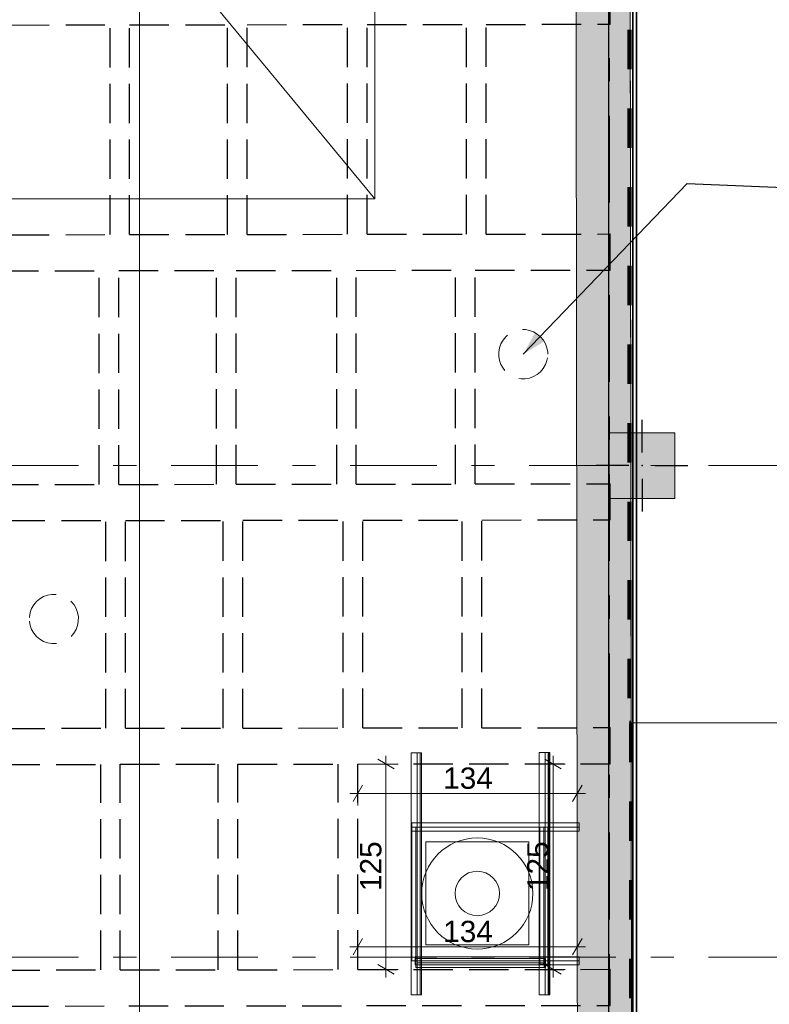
# Model space of a CAD drawing. Header units: centimetres. Extents: x -204 to 5262, y -330 to 4352.
# Tile 13 of 18: x 282 to 740, y 2105 to 2706. Entities that reach past the tile are written whole.
import ezdxf
from ezdxf.enums import TextEntityAlignment as Align

# ---------------------------------------------------------------- set-up
doc = ezdxf.new("R2010")
doc.units = ezdxf.units.CM
doc.header["$MEASUREMENT"] = 0
for name, pattern in [('Krawędzie ukryte', [34, 24, -10]), ('Przerywana', [48, 24, -24]), ('Przerywana podwójnie', [109.361107, 52.916665, -21.166666, 14.111111, -21.166666])]:
    doc.linetypes.add(name, pattern=pattern)
doc.layers.add('103-Z Zakres opracowania_Nr_pióra__255', color=7, linetype='Continuous', lineweight=140, true_color=0x00a400)
for name, color, linetype, lineweight in [('199-Z Wymiary i opisy_Nr_pióra__11', 7, 'Continuous', 0), ('201-A Ppoż_Nr_pióra__31', 1, 'Continuous', 30), ('280-A Dachy Powłoki_Nr_pióra__11', 7, 'Continuous', 0), ('280-A Dachy Powłoki_Nr_pióra__13', 7, 'Continuous', 25), ('299-A Wymiary Opisy_Nr_pióra__11', 7, 'Continuous', 0), ('410-K Osie główne_Nr_pióra__11', 7, 'Continuous', 0), ('420-K Ściany_Nr_pióra__27', 7, 'Continuous', 20), ('440-K Słupy stalowe_Nr_pióra__12', 7, 'Continuous', 13), ('440-K Słupy_Nr_pióra__20', 255, 'Continuous', 30), ('440-K Słupy_Nr_pióra__28', 7, 'Continuous', 20), ('450-K Belki nośne_Nr_pióra__13', 7, 'Continuous', 25), ('450-K Belki_Nr_pióra__13', 7, 'Continuous', 25), ('840-G Znaczniki ogólne_Nr_pióra__11', 7, 'Continuous', 0), ('Nowe_440-K Słupy stalowe_Nr_pióra__135', 5, 'Continuous', 20), ('Nowe_451-K Belki stalowe_Nr_pióra__135', 5, 'Continuous', 20), ('Nowe_520-I Went_Klim_Nr_pióra__135', 5, 'Continuous', 20), ('Nowe_Drzwi Archicad_Nr_pióra__135', 5, 'Continuous', 20)]:
    doc.layers.add(name, color=color, linetype=linetype, lineweight=lineweight)
for name, color, linetype in [('280-A Dachy Powłoki', 7, 'Continuous'), ('299-A Wymiary Opisy', 7, 'Continuous'), ('410-K Osie główne', 7, 'Continuous'), ('420-K Ściany', 7, 'Continuous'), ('440-K Słupy', 7, 'Continuous'), ('440-K Słupy stalowe', 7, 'Continuous'), ('450-K Belki', 7, 'Continuous'), ('450-K Belki nośne', 7, 'Continuous'), ('840-G Znaczniki ogólne', 7, 'Continuous'), ('Nowe_440-K Słupy stalowe', 7, 'Continuous'), ('Nowe_451-K Belki stalowe', 7, 'Continuous'), ('Nowe_520-I Went_Klim', 7, 'Continuous'), ('Nowe_Drzwi Archicad', 7, 'Continuous')]:
    doc.layers.add(name, color=color, linetype=linetype)
doc.styles.add('STYL_AUTOMATYCZNY_1', font='arial.ttf')
doc.styles.add('STYL_AUTOMATYCZNY_2', font='arial.ttf')
doc.linetypes.add('PPOZ REI 60', pattern='A,0,[1,PW.02 RZUT KONSTRUKCJI1.Shx,S=1.984127,R=0,X=0,Y=0],-400,0', length=400)
doc.dimstyles.new('STYL_AUTOMATYCZNY__1', dxfattribs={"dimtxt": 13, "dimasz": 7.6, "dimexe": 0.18, "dimexo": 0.0625, "dimgap": 0, "dimtad": 1, "dimdec": 0, "dimzin": 0, "dimdsep": 46, "dimtxsty": 'STYL_AUTOMATYCZNY_2', "dimblk": 'ARROWHEAD_2', "dimblk1": 'ARROWHEAD_2', "dimblk2": 'ARROWHEAD_2', "dimcen": 0.09, "dimclrd": 7, "dimclre": 7, "dimclrt": 7, "dimadec": 0, "dimazin": 0, "dimtfac": 1, "dimtdec": 4, "dimtmove": 0, "dimatfit": 3, "dimfxl": 0, "dimtolj": 1, "dimtzin": 0, "dimarcsym": 0})
doc.dimstyles.new('STYL_AUTOMATYCZNY__2', dxfattribs={"dimtxt": 13, "dimasz": 7.6, "dimexe": 0.18, "dimexo": 0.0625, "dimgap": 0, "dimtad": 1, "dimtih": 1, "dimtoh": 1, "dimdec": 0, "dimzin": 0, "dimdsep": 46, "dimtxsty": 'STYL_AUTOMATYCZNY_2', "dimblk": 'ARROWHEAD_2', "dimblk1": 'ARROWHEAD_2', "dimblk2": 'ARROWHEAD_2', "dimcen": 0.09, "dimclrd": 7, "dimclre": 7, "dimclrt": 7, "dimadec": 0, "dimazin": 0, "dimtfac": 1, "dimtdec": 4, "dimtmove": 0, "dimatfit": 3, "dimfxl": 0, "dimtolj": 1, "dimtzin": 0, "dimarcsym": 0})
doc.dimstyles.new('STYL_AUTOMATYCZNY__3', dxfattribs={"dimtxt": 0.18, "dimasz": 14.592, "dimexe": 0.18, "dimexo": 0.0625, "dimgap": 0, "dimtad": 0, "dimtih": 1, "dimtoh": 1, "dimdec": 4, "dimzin": 0, "dimdsep": 46, "dimcen": 0.09, "dimadec": 0, "dimazin": 0, "dimtfac": 1, "dimtdec": 4, "dimtmove": 0, "dimatfit": 3, "dimldrblk": 'ARROWHEAD_5', "dimfxl": 0, "dimtolj": 1, "dimtzin": 0, "dimarcsym": 0})

# ---------------------------------------------------------------- blocks, each defined once
blk = doc.blocks.new('Belka IPE[3]_1', base_point=(524.69, 2258.45))
at = {"layer": 'Nowe_451-K Belki stalowe_Nr_pióra__135', "color": 5, "linetype": 'Continuous', "lineweight": 20}
for p, q in [((526.55, 2258.45), (521.08, 2258.45)), ((521.08, 2258.45), (521.08, 2110.78)), ((524.69, 2258.45), (524.69, 2110.78)), ((526.6, 2258.45), (526.55, 2258.45)), ((526.55, 2258.45), (526.55, 2110.78)), ((527.38, 2258.45), (526.6, 2258.45)), ((526.6, 2258.45), (526.6, 2110.78)), ((527.43, 2258.45), (527.38, 2258.45)), ((527.38, 2258.45), (527.38, 2110.78)), ((527.43, 2258.45), (527.43, 2110.78)), ((526.55, 2110.78), (521.08, 2110.78)), ((526.6, 2110.78), (526.55, 2110.78)), ((527.38, 2110.78), (526.6, 2110.78)), ((527.43, 2110.78), (527.38, 2110.78))]:
    blk.add_line(p, q, dxfattribs=at)
blk = doc.blocks.new('Belka IPE[4]_1', base_point=(602.87, 2258.69))
at = {"layer": 'Nowe_451-K Belki stalowe_Nr_pióra__135', "color": 5, "linetype": 'Continuous', "lineweight": 20}
for p, q in [((604.74, 2258.69), (599.26, 2258.69)), ((599.26, 2258.69), (599.26, 2110.93)), ((602.87, 2258.69), (602.87, 2110.93)), ((604.79, 2258.69), (604.74, 2258.69)), ((604.74, 2258.69), (604.74, 2110.93)), ((605.56, 2258.69), (604.79, 2258.69)), ((604.79, 2258.69), (604.79, 2110.93)), ((605.61, 2258.69), (605.56, 2258.69)), ((605.56, 2258.69), (605.56, 2110.93)), ((605.61, 2258.69), (605.61, 2110.93)), ((604.74, 2110.93), (599.26, 2110.93)), ((604.79, 2110.93), (604.74, 2110.93)), ((605.56, 2110.93), (604.79, 2110.93)), ((605.61, 2110.93), (605.56, 2110.93))]:
    blk.add_line(p, q, dxfattribs=at)
blk = doc.blocks.new('Strop_1_1', base_point=(1099.75, 2276.77))
at = {"layer": '440-K Słupy stalowe_Nr_pióra__12', "color": 7, "linetype": 'Continuous', "lineweight": 13, "flags": 128}
blk.add_lwpolyline([(1099.75, 2276.77), (655.29, 2276.77), (654.7, 2747.25), (1099.75, 2747.81)], close=True, dxfattribs=at)
blk = doc.blocks.new('Otwór_5_1')
at = {"layer": '280-A Dachy Powłoki_Nr_pióra__11', "color": 7, "linetype": 'Krawędzie ukryte', "lineweight": 0, "flags": 128}
blk.add_lwpolyline([(287.96, 2338.91), (288.41, 2336.33), (289.3, 2333.86), (290.6, 2331.58), (292.28, 2329.57), (294.28, 2327.88), (296.55, 2326.57), (299, 2325.67), (301.58, 2325.21), (304.19, 2325.2), (306.77, 2325.66), (309.22, 2326.55), (311.49, 2327.86), (313.5, 2329.54), (315.18, 2331.55), (316.49, 2333.82), (317.39, 2336.29), (317.84, 2338.87), (317.85, 2341.5), (317.4, 2344.08), (316.51, 2346.55), (315.2, 2348.83), (313.52, 2350.84), (311.52, 2352.53), (309.26, 2353.84), (306.8, 2354.74), (304.23, 2355.2), (301.61, 2355.21), (299.04, 2354.75), (296.58, 2353.86), (294.31, 2352.55), (292.31, 2350.87), (290.63, 2348.86), (289.32, 2346.59), (288.42, 2344.12), (287.96, 2341.54)], close=True, dxfattribs=at)
blk = doc.blocks.new('Otwór_6_1')
at = {"layer": '280-A Dachy Powłoki_Nr_pióra__11', "color": 7, "linetype": 'Krawędzie ukryte', "lineweight": 0, "flags": 128}
blk.add_lwpolyline([(604.39, 2501.78), (604.39, 2503.09), (603.94, 2505.68), (603.05, 2508.15), (601.74, 2510.42), (600.06, 2512.43), (598.06, 2514.12), (595.8, 2515.44), (593.34, 2516.34), (590.77, 2516.8), (589.46, 2516.8), (588.15, 2516.8), (585.58, 2516.35), (583.12, 2515.45), (580.85, 2514.14), (578.85, 2512.46), (577.17, 2510.45), (575.86, 2508.18), (574.96, 2505.71), (574.5, 2503.13), (574.5, 2501.82), (574.5, 2500.51), (574.95, 2497.92), (575.84, 2495.45), (577.14, 2493.18), (578.82, 2491.17), (580.82, 2489.48), (583.09, 2488.16), (585.54, 2487.26), (588.12, 2486.8), (589.42, 2486.8), (590.73, 2486.8), (593.31, 2487.25), (595.76, 2488.14), (598.03, 2489.45), (600.04, 2491.14), (601.72, 2493.15), (603.03, 2495.42), (603.93, 2497.88), (604.38, 2500.47)], close=True, dxfattribs=at)
blk = doc.blocks.new('Ściana_3_1', base_point=(621.38, 3006.65))
at = {"layer": '420-K Ściany', "linetype": 'Continuous', "lineweight": 0, "true_color": 0x000000}
blk.add_hatch(color=18, dxfattribs=at).paths.add_polyline_path([(654.38, 3006.65), (621.38, 3006.65), (625.08, 56.8), (658.08, 56.8), (655.12, 2413.81), (642.01, 2413.81), (642.01, 2453.81), (655.07, 2453.81)])
at = {"layer": '420-K Ściany_Nr_pióra__27', "color": 7, "linetype": 'Continuous', "lineweight": 20, "flags": 128}
for points in [[(621.38, 3006.65), (625.07, 59.14)], [(655.07, 2453.81), (654.38, 3006.65)], [(658.08, 56.8), (655.12, 2413.81)]]:
    blk.add_lwpolyline(points, dxfattribs=at)
blk = doc.blocks.new('Drzwi garażowe_ segmentowe[2]_1')
at = {"layer": 'Nowe_Drzwi Archicad_Nr_pióra__135', "color": 5, "linetype": 'Continuous', "lineweight": 20}
for p, q in [((159.38, 3069.65), (159.38, 3006.65)), ((159.38, 3069.65), (159.38, 3006.65)), ((499.38, 3069.65), (499.38, 3006.65)), ((499.38, 3069.65), (499.38, 3006.65)), ((159.88, 3006.65), (154.88, 3006.65)), ((154.88, 3006.65), (154.88, 3001.65)), ((159.38, 3006.65), (154.88, 3006.65)), ((159.38, 3006.65), (154.88, 3006.65)), ((159.88, 3001.65), (159.88, 3006.65)), ((159.88, 3006.65), (159.88, 3006.64)), ((498.88, 3006.65), (159.88, 3006.65)), ((159.88, 2596.65), (159.88, 3006.64)), ((159.88, 3006.64), (498.88, 2596.65)), ((498.88, 3006.64), (159.88, 2596.65)), ((159.88, 3006.64), (498.88, 3006.64)), ((503.88, 3006.65), (498.88, 3006.65)), ((498.88, 3006.65), (498.88, 3001.65)), ((498.88, 3006.64), (498.88, 3006.65)), ((498.88, 3006.64), (498.88, 2596.65)), ((499.38, 3006.65), (503.88, 3006.65)), ((499.38, 3006.65), (503.88, 3006.65)), ((503.88, 3001.65), (503.88, 3006.65)), ((154.88, 3001.65), (159.88, 3001.65)), ((498.88, 3001.65), (503.88, 3001.65)), ((498.88, 2596.65), (159.88, 2596.65))]:
    blk.add_line(p, q, dxfattribs=at)
blk = doc.blocks.new('Ściana_4_1', base_point=(621.38, 3006.65))
at = {"layer": '420-K Ściany', "linetype": 'Continuous', "lineweight": 0, "true_color": 0x000000}
for points in [[(62.57, 3006.65), (159.38, 3006.65), (159.38, 3069.65), (62.65, 3069.65)], [(621.3, 3069.65), (499.38, 3069.65), (499.38, 3006.65), (621.38, 3006.65)], [(621.3, 3069.65), (621.38, 3006.65), (654.3, 3069.65)], [(621.38, 3006.65), (654.38, 3006.65), (654.3, 3069.65)]]:
    blk.add_hatch(color=18, dxfattribs=at).paths.add_polyline_path(points)
at = {"layer": '420-K Ściany_Nr_pióra__27', "color": 7, "linetype": 'Continuous', "lineweight": 20}
for p, q in [((159.38, 3006.65), (154.88, 3006.65)), ((159.38, 3006.65), (155.38, 3006.65)), ((499.38, 3006.65), (503.38, 3006.65)), ((499.38, 3006.65), (503.88, 3006.65))]:
    blk.add_line(p, q, dxfattribs=at)
at = {"layer": '420-K Ściany_Nr_pióra__27', "color": 7, "linetype": 'Continuous', "lineweight": 20, "flags": 128}
for points in [[(159.38, 3069.65), (62.65, 3069.65)], [(654.3, 3069.65), (499.38, 3069.65)], [(654.3, 3069.65), (654.38, 3006.65)], [(62.57, 3006.65), (159.38, 3006.65)], [(499.38, 3006.65), (621.38, 3006.65)]]:
    blk.add_lwpolyline(points, dxfattribs=at)
at = {"layer": 'Nowe_Drzwi Archicad', "color": 5, "linetype": 'Continuous', "lineweight": 20}
blk.add_blockref('Drzwi garażowe_ segmentowe[2]_1', (0, 0), dxfattribs=at)
blk = doc.blocks.new('Słup_10_1', base_point=(662.01, 2433.81))
at = {"layer": '440-K Słupy', "linetype": 'Continuous', "lineweight": 0, "true_color": 0x000000}
blk.add_hatch(color=18, dxfattribs=at).paths.add_polyline_path([(642.01, 2413.81), (682.01, 2413.81), (682.01, 2453.81), (642.01, 2453.81)])
at = {"layer": '440-K Słupy_Nr_pióra__20', "color": 255, "linetype": 'Continuous', "lineweight": 30}
for p, q in [((662.01, 2441.81), (662.01, 2461.81)), ((654.01, 2433.81), (634.01, 2433.81)), ((670.01, 2433.81), (690.01, 2433.81)), ((662.01, 2425.81), (662.01, 2405.81))]:
    blk.add_line(p, q, dxfattribs=at)
blk.add_point((662.01, 2433.81), dxfattribs=at)
at = {"layer": '440-K Słupy_Nr_pióra__28', "color": 7, "linetype": 'Continuous', "lineweight": 20, "flags": 128}
blk.add_lwpolyline([(642.01, 2413.81), (682.01, 2413.81), (682.01, 2453.81), (642.01, 2453.81)], close=True, dxfattribs=at)
blk = doc.blocks.new('Dach_1_1', base_point=(9.82, 58.42))
at = {"layer": '280-A Dachy Powłoki_Nr_pióra__13', "color": 7, "linetype": 'Continuous', "lineweight": 25, "flags": 128}
for points in [[(656.3, 3007.65), (656.3, 58.96)], [(656.43, 58.96), (656.43, 3007.65)], [(658.52, 58.95), (658.52, 3007.65)], [(658.56, 3007.65), (658.56, 58.95)]]:
    blk.add_lwpolyline(points, dxfattribs=at)
blk = doc.blocks.new('Wentylator dachowy poziomego wyrzutu[12]_1', base_point=(561.39, 2172.71))
at = {"layer": 'Nowe_520-I Went_Klim_Nr_pióra__135', "color": 5, "linetype": 'Continuous', "lineweight": 20, "flags": 128}
blk.add_lwpolyline([(595.32, 2172.71, 1), (527.47, 2172.71, 1)], format="xyb", close=True, dxfattribs=at)
blk.add_lwpolyline([(529.97, 2204.13), (529.97, 2141.28), (592.82, 2141.28), (592.82, 2204.13)], close=True, dxfattribs=at)
at = {"layer": 'Nowe_520-I Went_Klim_Nr_pióra__135', "color": 5, "linetype": 'Continuous', "lineweight": 20}
blk.add_circle((561.39, 2172.71), 13.57, dxfattribs=at)
blk = doc.blocks.new('Standardowy znacznik osi[23]_1', base_point=(-163, 2133.81))
at = {"layer": '410-K Osie główne_Nr_pióra__11', "color": 7, "linetype": 'Przerywana podwójnie', "lineweight": 0}
blk.add_line((-63, 2133.81), (1039.92, 2133.81), dxfattribs=at)
at = {"layer": '410-K Osie główne_Nr_pióra__11', "color": 7, "lineweight": 0, "style": 'STYL_AUTOMATYCZNY_1'}
for tag, p in [('AC_MarkerText_1_0', (-178, 2141.31)), ('AC_MarkerText_1_1', (1154.92, 2141.31))]:
    blk.add_attdef(tag, text='', height=15, dxfattribs=at).set_placement(p, align=Align.TOP_CENTER)
blk = doc.blocks.new('Standardowy znacznik osi[24]_1', base_point=(-163, 2433.81))
at = {"layer": '410-K Osie główne_Nr_pióra__11', "color": 7, "linetype": 'Przerywana podwójnie', "lineweight": 0}
blk.add_line((-63, 2433.81), (1039.92, 2433.81), dxfattribs=at)
at = {"layer": '410-K Osie główne_Nr_pióra__11', "color": 7, "lineweight": 0, "style": 'STYL_AUTOMATYCZNY_1'}
for tag, p in [('AC_MarkerText_1_0', (-178, 2441.31)), ('AC_MarkerText_1_1', (1154.92, 2441.31))]:
    blk.add_attdef(tag, text='', height=15, dxfattribs=at).set_placement(p, align=Align.TOP_CENTER)
blk = doc.blocks.new('Standardowy znacznik osi[28]_1', base_point=(642.06, 3403.44))
at = {"layer": '410-K Osie główne_Nr_pióra__11', "color": 7, "linetype": 'Przerywana podwójnie', "lineweight": 0}
blk.add_line((642.06, 3303.44), (642.06, -164.96), dxfattribs=at)
at = {"layer": '410-K Osie główne_Nr_pióra__11', "color": 7, "lineweight": 0, "style": 'STYL_AUTOMATYCZNY_1'}
for tag, p in [('AC_MarkerText_1_0', (642.06, 3425.94)), ('AC_MarkerText_1_1', (642.06, -272.46))]:
    blk.add_attdef(tag, text='', height=15, rotation=360, dxfattribs=at).set_placement(p, align=Align.TOP_CENTER)
blk = doc.blocks.new('Belka IPE[30]_1', base_point=(603.12, 2130.32))
at = {"layer": 'Nowe_451-K Belki stalowe_Nr_pióra__135', "color": 5, "linetype": 'Continuous', "lineweight": 20}
for p, q in [((523.97, 2127.57), (523.97, 2133.07)), ((602.25, 2133.07), (523.97, 2133.07)), ((602.25, 2127.57), (602.25, 2133.07)), ((602.25, 2133.07), (602.3, 2133.07)), ((602.3, 2133.07), (602.3, 2130.53)), ((603.07, 2133.07), (602.3, 2133.07)), ((603.07, 2130.53), (603.07, 2133.07)), ((603.07, 2133.07), (603.12, 2133.07)), ((603.12, 2133.07), (603.12, 2127.57)), ((602.25, 2127.57), (523.97, 2127.57)), ((602.68, 2130.32), (524.4, 2130.32)), ((602.3, 2127.57), (602.25, 2127.57)), ((602.3, 2130.53), (603.07, 2130.53)), ((603.07, 2130.12), (602.3, 2130.12)), ((602.3, 2130.12), (602.3, 2127.57)), ((603.07, 2127.57), (602.3, 2127.57)), ((603.07, 2127.57), (603.07, 2130.12)), ((603.12, 2127.57), (603.07, 2127.57))]:
    blk.add_line(p, q, dxfattribs=at)
blk = doc.blocks.new('Ceownik prosty[35]_1', base_point=(523.94, 2213.27))
at = {"layer": 'Nowe_440-K Słupy stalowe_Nr_pióra__135', "color": 5, "linetype": 'Continuous', "lineweight": 20}
for p, q in [((523.94, 2213.27), (521.44, 2213.27)), ((521.44, 2213.27), (521.44, 2172.42)), ((523.94, 2213.27), (523.94, 2131.57)), ((526.44, 2213.27), (523.94, 2213.27)), ((526.44, 2172.42), (526.44, 2213.27)), ((521.44, 2172.42), (521.44, 2131.57)), ((526.44, 2131.57), (526.44, 2172.42)), ((521.44, 2131.57), (523.94, 2131.57)), ((523.94, 2131.57), (526.44, 2131.57))]:
    blk.add_line(p, q, dxfattribs=at)
blk = doc.blocks.new('Ceownik prosty[36]_1', base_point=(623.53, 2131.57))
at = {"layer": 'Nowe_440-K Słupy stalowe_Nr_pióra__135', "color": 5, "linetype": 'Continuous', "lineweight": 20}
for p, q in [((523.53, 2131.57), (523.53, 2134.07)), ((523.53, 2134.07), (573.53, 2134.07)), ((573.53, 2134.07), (623.53, 2134.07)), ((623.53, 2134.07), (623.53, 2131.57)), ((623.53, 2131.57), (523.53, 2131.57)), ((523.53, 2129.07), (523.53, 2131.57)), ((573.53, 2129.07), (523.53, 2129.07)), ((623.53, 2129.07), (573.53, 2129.07)), ((623.53, 2131.57), (623.53, 2129.07))]:
    blk.add_line(p, q, dxfattribs=at)
blk = doc.blocks.new('Ceownik prosty[37]_1', base_point=(623.53, 2213.27))
at = {"layer": 'Nowe_440-K Słupy stalowe_Nr_pióra__135', "color": 5, "linetype": 'Continuous', "lineweight": 20}
for p, q in [((572.49, 2215.77), (521.44, 2215.77)), ((521.44, 2215.77), (521.44, 2213.27)), ((623.53, 2213.27), (521.44, 2213.27)), ((521.44, 2213.27), (521.44, 2210.77)), ((623.53, 2215.77), (572.49, 2215.77)), ((623.53, 2213.27), (623.53, 2215.77)), ((623.53, 2210.77), (623.53, 2213.27)), ((521.44, 2210.77), (572.49, 2210.77)), ((572.49, 2210.77), (623.53, 2210.77))]:
    blk.add_line(p, q, dxfattribs=at)
blk = doc.blocks.new('Ceownik prosty[38]_1', base_point=(602.01, 2213.27))
at = {"layer": 'Nowe_440-K Słupy stalowe_Nr_pióra__135', "color": 5, "linetype": 'Continuous', "lineweight": 20}
for p, q in [((599.51, 2171.47), (599.51, 2213.27)), ((599.51, 2213.27), (602.01, 2213.27)), ((602.01, 2213.27), (602.01, 2129.66)), ((602.01, 2213.27), (604.51, 2213.27)), ((604.51, 2213.27), (604.51, 2171.47)), ((599.51, 2129.66), (599.51, 2171.47)), ((604.51, 2171.47), (604.51, 2129.66)), ((602.01, 2129.66), (599.51, 2129.66)), ((604.51, 2129.66), (602.01, 2129.66))]:
    blk.add_line(p, q, dxfattribs=at)
blk = doc.blocks.new('Belka_5_1', base_point=(44.73, 2713.4))
at = {"layer": '450-K Belki nośne_Nr_pióra__13', "color": 7, "linetype": 'Krawędzie ukryte', "lineweight": 25}
for p, q in [((44.71, 2724.4), (61.67, 2724.42)), ((44.74, 2702.4), (44.71, 2724.4)), ((69.99, 2724.43), (119.9, 2724.5)), ((131.86, 2724.51), (192.93, 2724.59)), ((204.88, 2724.6), (266.31, 2724.68)), ((278.26, 2724.69), (339.35, 2724.77)), ((351.3, 2724.79), (411.25, 2724.86)), ((423.2, 2724.88), (484.37, 2724.95)), ((496.32, 2724.97), (556.97, 2725.04)), ((568.92, 2725.06), (642.43, 2725.15)), ((642.46, 2703.15), (642.43, 2725.15)), ((44.74, 2702.4), (61.64, 2702.42)), ((69.97, 2702.43), (117.76, 2702.49)), ((129.72, 2702.51), (190.78, 2702.58)), ((202.74, 2702.6), (264.16, 2702.68)), ((276.12, 2702.69), (337.22, 2702.77)), ((349.18, 2702.78), (408.94, 2702.86)), ((420.9, 2702.87), (482.24, 2702.95)), ((494.19, 2702.96), (554.84, 2703.04)), ((566.79, 2703.06), (642.46, 2703.15))]:
    blk.add_line(p, q, dxfattribs=at)
blk = doc.blocks.new('Belka_6_1', base_point=(44.73, 2563.41))
at = {"layer": '450-K Belki nośne_Nr_pióra__13', "color": 7, "linetype": 'Krawędzie ukryte', "lineweight": 25}
for p, q in [((44.71, 2574.41), (61.48, 2574.43)), ((44.74, 2552.41), (44.71, 2574.41)), ((69.8, 2574.44), (117.76, 2574.5)), ((129.72, 2574.52), (190.78, 2574.6)), ((202.74, 2574.61), (264.16, 2574.69)), ((276.12, 2574.7), (337.22, 2574.78)), ((349.18, 2574.79), (408.94, 2574.87)), ((420.9, 2574.88), (482.24, 2574.96)), ((494.19, 2574.98), (554.84, 2575.05)), ((566.79, 2575.07), (642.43, 2575.16)), ((642.46, 2553.16), (642.43, 2575.16)), ((44.74, 2552.41), (61.45, 2552.43)), ((69.78, 2552.44), (111.08, 2552.5)), ((123.04, 2552.51), (184.11, 2552.59)), ((196.06, 2552.6), (257.49, 2552.68)), ((269.44, 2552.69), (330.54, 2552.77)), ((342.5, 2552.79), (402.26, 2552.86)), ((414.22, 2552.88), (475.56, 2552.95)), ((487.51, 2552.97), (548.16, 2553.04)), ((560.11, 2553.06), (642.46, 2553.16))]:
    blk.add_line(p, q, dxfattribs=at)
blk = doc.blocks.new('Belka_7_1', base_point=(44.73, 2410.96))
at = {"layer": '450-K Belki nośne_Nr_pióra__13', "color": 7, "linetype": 'Krawędzie ukryte', "lineweight": 25}
for p, q in [((44.71, 2421.96), (61.29, 2421.98)), ((44.74, 2399.96), (44.71, 2421.96)), ((69.61, 2421.99), (111.08, 2422.04)), ((123.04, 2422.06), (184.11, 2422.13)), ((196.06, 2422.15), (257.49, 2422.22)), ((269.44, 2422.24), (330.54, 2422.32)), ((342.5, 2422.33), (402.26, 2422.41)), ((414.22, 2422.42), (475.56, 2422.5)), ((487.51, 2422.51), (548.16, 2422.59)), ((560.11, 2422.6), (642.43, 2422.71)), ((642.46, 2400.71), (642.43, 2422.71)), ((44.74, 2399.96), (61.26, 2399.98)), ((69.59, 2399.99), (115.13, 2400.05)), ((127.08, 2400.06), (188.15, 2400.14)), ((200.11, 2400.15), (261.53, 2400.23)), ((273.49, 2400.24), (334.59, 2400.32)), ((346.54, 2400.34), (406.31, 2400.41)), ((418.26, 2400.43), (479.61, 2400.5)), ((491.56, 2400.52), (552.2, 2400.59)), ((564.16, 2400.61), (642.46, 2400.71))]:
    blk.add_line(p, q, dxfattribs=at)
blk = doc.blocks.new('Belka_8_1', base_point=(44.73, 2262.16))
at = {"layer": '450-K Belki nośne_Nr_pióra__13', "color": 7, "linetype": 'Krawędzie ukryte', "lineweight": 25}
for p, q in [((44.71, 2273.16), (61.1, 2273.18)), ((44.74, 2251.16), (44.71, 2273.16)), ((69.43, 2273.19), (115.13, 2273.25)), ((127.08, 2273.27), (188.15, 2273.34)), ((200.11, 2273.36), (261.53, 2273.44)), ((273.49, 2273.45), (334.59, 2273.53)), ((346.54, 2273.54), (406.31, 2273.62)), ((418.26, 2273.63), (479.61, 2273.71)), ((491.56, 2273.72), (552.2, 2273.8)), ((564.16, 2273.81), (642.43, 2273.91)), ((642.46, 2251.91), (642.43, 2273.91)), ((44.74, 2251.16), (61.07, 2251.18)), ((69.4, 2251.19), (112.04, 2251.25)), ((124, 2251.26), (185.06, 2251.34)), ((197.02, 2251.35), (258.44, 2251.43)), ((270.4, 2251.45), (331.5, 2251.52)), ((343.46, 2251.54), (403.22, 2251.61)), ((415.18, 2251.63), (476.52, 2251.7)), ((488.47, 2251.72), (642.46, 2251.91))]:
    blk.add_line(p, q, dxfattribs=at)
blk = doc.blocks.new('Belka_9_1', base_point=(44.73, 2114.69))
at = {"layer": '450-K Belki nośne_Nr_pióra__13', "color": 7, "linetype": 'Krawędzie ukryte', "lineweight": 25}
for p, q in [((44.71, 2125.69), (60.92, 2125.72)), ((44.74, 2103.69), (44.71, 2125.69)), ((69.24, 2125.73), (112.04, 2125.78)), ((124, 2125.79), (185.06, 2125.87)), ((197.02, 2125.89), (258.44, 2125.96)), ((270.4, 2125.98), (331.5, 2126.05)), ((343.46, 2126.07), (403.22, 2126.14)), ((415.18, 2126.16), (476.52, 2126.24)), ((488.47, 2126.25), (642.43, 2126.44)), ((642.46, 2104.44), (642.43, 2126.44)), ((44.74, 2103.69), (60.89, 2103.72)), ((69.21, 2103.73), (117.36, 2103.79)), ((129.31, 2103.8), (190.38, 2103.88)), ((202.33, 2103.89), (263.76, 2103.97)), ((275.71, 2103.98), (336.82, 2104.06)), ((348.77, 2104.08), (408.54, 2104.15)), ((420.49, 2104.17), (481.85, 2104.24)), ((493.8, 2104.26), (554.43, 2104.33)), ((566.39, 2104.35), (642.46, 2104.44))]:
    blk.add_line(p, q, dxfattribs=at)
blk = doc.blocks.new('Belka_96_1', base_point=(337.16, 2110.74))
at = {"layer": '450-K Belki_Nr_pióra__13', "color": 7, "linetype": 'Krawędzie ukryte', "lineweight": 25}
for p, q in [((331.5, 2126.05), (331.5, 2251.52)), ((343.46, 2126.07), (343.46, 2251.54))]:
    blk.add_line(p, q, dxfattribs=at)
blk = doc.blocks.new('Belka_97_1', base_point=(408.88, 2110.08))
at = {"layer": '450-K Belki_Nr_pióra__13', "color": 7, "linetype": 'Krawędzie ukryte', "lineweight": 25}
for p, q in [((403.22, 2126.14), (403.22, 2251.61)), ((415.18, 2126.16), (415.18, 2251.63))]:
    blk.add_line(p, q, dxfattribs=at)
blk = doc.blocks.new('Belka_98_1', base_point=(482.17, 2111.5))
at = {"layer": '450-K Belki_Nr_pióra__13', "color": 7, "linetype": 'Krawędzie ukryte', "lineweight": 25}
for p, q in [((476.52, 2126.24), (476.52, 2251.7)), ((488.47, 2126.25), (488.47, 2251.72))]:
    blk.add_line(p, q, dxfattribs=at)
blk = doc.blocks.new('Belka_102_1', base_point=(340.24, 2257.14))
at = {"layer": '450-K Belki_Nr_pióra__13', "color": 7, "linetype": 'Krawędzie ukryte', "lineweight": 25}
for p, q in [((334.59, 2273.53), (334.59, 2400.32)), ((346.54, 2273.54), (346.54, 2400.34))]:
    blk.add_line(p, q, dxfattribs=at)
blk = doc.blocks.new('Belka_103_1', base_point=(411.96, 2258.85))
at = {"layer": '450-K Belki_Nr_pióra__13', "color": 7, "linetype": 'Krawędzie ukryte', "lineweight": 25}
for p, q in [((406.31, 2273.62), (406.31, 2400.41)), ((418.26, 2273.63), (418.26, 2400.43))]:
    blk.add_line(p, q, dxfattribs=at)
blk = doc.blocks.new('Belka_104_1', base_point=(485.26, 2259.71))
at = {"layer": '450-K Belki_Nr_pióra__13', "color": 7, "linetype": 'Krawędzie ukryte', "lineweight": 25}
for p, q in [((479.61, 2273.71), (479.61, 2400.5)), ((491.56, 2273.72), (491.56, 2400.52))]:
    blk.add_line(p, q, dxfattribs=at)
blk = doc.blocks.new('Belka_105_1', base_point=(557.86, 2262.81))
at = {"layer": '450-K Belki_Nr_pióra__13', "color": 7, "linetype": 'Krawędzie ukryte', "lineweight": 25}
for p, q in [((552.2, 2273.8), (552.2, 2400.59)), ((564.16, 2273.81), (564.16, 2400.61))]:
    blk.add_line(p, q, dxfattribs=at)
blk = doc.blocks.new('Belka_109_1', base_point=(336.2, 2405.05))
at = {"layer": '450-K Belki_Nr_pióra__13', "color": 7, "linetype": 'Krawędzie ukryte', "lineweight": 25}
for p, q in [((330.54, 2422.32), (330.54, 2552.77)), ((342.5, 2422.33), (342.5, 2552.79))]:
    blk.add_line(p, q, dxfattribs=at)
blk = doc.blocks.new('Belka_110_1', base_point=(407.92, 2405.62))
at = {"layer": '450-K Belki_Nr_pióra__13', "color": 7, "linetype": 'Krawędzie ukryte', "lineweight": 25}
for p, q in [((402.26, 2422.41), (402.26, 2552.86)), ((414.22, 2422.42), (414.22, 2552.88))]:
    blk.add_line(p, q, dxfattribs=at)
blk = doc.blocks.new('Belka_111_1', base_point=(481.21, 2407.33))
at = {"layer": '450-K Belki_Nr_pióra__13', "color": 7, "linetype": 'Krawędzie ukryte', "lineweight": 25}
for p, q in [((475.56, 2422.5), (475.56, 2552.95)), ((487.51, 2422.51), (487.51, 2552.97))]:
    blk.add_line(p, q, dxfattribs=at)
blk = doc.blocks.new('Belka_112_1', base_point=(553.81, 2411.6))
at = {"layer": '450-K Belki_Nr_pióra__13', "color": 7, "linetype": 'Krawędzie ukryte', "lineweight": 25}
for p, q in [((548.16, 2422.59), (548.16, 2553.04)), ((560.11, 2422.6), (560.11, 2553.06))]:
    blk.add_line(p, q, dxfattribs=at)
blk = doc.blocks.new('Belka_116_1', base_point=(342.88, 2560.09))
at = {"layer": '450-K Belki_Nr_pióra__13', "color": 7, "linetype": 'Krawędzie ukryte', "lineweight": 25}
for p, q in [((337.22, 2574.78), (337.22, 2702.77)), ((349.18, 2574.79), (349.18, 2702.78))]:
    blk.add_line(p, q, dxfattribs=at)
blk = doc.blocks.new('Belka_117_1', base_point=(414.6, 2558.95))
at = {"layer": '450-K Belki_Nr_pióra__13', "color": 7, "linetype": 'Krawędzie ukryte', "lineweight": 25}
for p, q in [((408.94, 2574.87), (408.94, 2702.86)), ((420.9, 2574.88), (420.9, 2702.87))]:
    blk.add_line(p, q, dxfattribs=at)
blk = doc.blocks.new('Belka_118_1', base_point=(487.89, 2559.81))
at = {"layer": '450-K Belki_Nr_pióra__13', "color": 7, "linetype": 'Krawędzie ukryte', "lineweight": 25}
for p, q in [((482.24, 2574.96), (482.24, 2702.95)), ((494.19, 2574.98), (494.19, 2702.96))]:
    blk.add_line(p, q, dxfattribs=at)
blk = doc.blocks.new('Belka_119_1', base_point=(560.49, 2564.06))
at = {"layer": '450-K Belki_Nr_pióra__13', "color": 7, "linetype": 'Krawędzie ukryte', "lineweight": 25}
for p, q in [((554.84, 2575.05), (554.84, 2703.04)), ((566.79, 2575.07), (566.79, 2703.06))]:
    blk.add_line(p, q, dxfattribs=at)
blk = doc.blocks.new('*D274')
at = {"layer": '299-A Wymiary Opisy_Nr_pióra__11', "color": 7, "linetype": 'Continuous', "lineweight": 0}
for p, q in [((488.47, 2226.31), (488.47, 2241.31)), ((622.48, 2226.31), (622.48, 2241.31)), ((491.36, 2238.81), (485.59, 2228.81)), ((619.6, 2228.81), (625.37, 2238.81)), ((483.58, 2233.81), (488.47, 2233.81)), ((488.47, 2233.81), (622.48, 2233.81)), ((622.48, 2233.81), (627.37, 2233.81))]:
    blk.add_line(p, q, dxfattribs=at)
at = {"layer": '299-A Wymiary Opisy_Nr_pióra__11', "color": 7, "lineweight": 0, "insert": (540.6, 2236.41), "char_height": 13, "attachment_point": 7, "style": 'STYL_AUTOMATYCZNY_2'}
blk.add_mtext('\\A1;{\\pql;\\fArial|b0|i0|c238|p0;\\W1.000000;134}', dxfattribs=at)
blk = doc.blocks.new('ARROWHEAD_2')
at = {"color": 0, "linetype": 'Continuous', "lineweight": 0}
for p, q in [((0, 0), (-1, 0)), ((-0.378, -0.655), (0.378, 0.655))]:
    blk.add_line(p, q, dxfattribs=at)
blk = doc.blocks.new('*D275')
at = {"layer": '299-A Wymiary Opisy_Nr_pióra__11', "color": 7, "linetype": 'Continuous', "lineweight": 0}
for p, q in [((491.36, 2145.25), (485.59, 2135.25)), ((488.47, 2132.75), (488.47, 2147.75)), ((619.6, 2135.25), (625.37, 2145.25)), ((622.48, 2132.75), (622.48, 2147.75)), ((483.58, 2140.25), (488.47, 2140.25)), ((488.47, 2140.25), (622.48, 2140.25)), ((622.48, 2140.25), (627.37, 2140.25))]:
    blk.add_line(p, q, dxfattribs=at)
at = {"layer": '299-A Wymiary Opisy_Nr_pióra__11', "color": 7, "lineweight": 0, "insert": (540.6, 2142.85), "char_height": 13, "attachment_point": 7, "style": 'STYL_AUTOMATYCZNY_2'}
blk.add_mtext('\\A1;{\\pql;\\fArial|b0|i0|c238|p0;\\W1.000000;134}', dxfattribs=at)
blk = doc.blocks.new('*D276')
at = {"layer": '299-A Wymiary Opisy_Nr_pióra__11', "color": 7, "linetype": 'Continuous', "lineweight": 0}
for p, q in [((510.64, 2248.83), (500.64, 2254.61)), ((505.64, 2251.72), (505.64, 2256.61)), ((513.14, 2251.72), (498.14, 2251.72)), ((505.64, 2126.42), (505.64, 2251.72)), ((500.64, 2129.31), (510.64, 2123.53)), ((513.14, 2126.42), (498.14, 2126.42)), ((505.64, 2121.53), (505.64, 2126.42))]:
    blk.add_line(p, q, dxfattribs=at)
at = {"layer": '299-A Wymiary Opisy_Nr_pióra__11', "color": 7, "lineweight": 0, "insert": (503.04, 2174.2), "char_height": 13, "attachment_point": 7, "rotation": 90, "style": 'STYL_AUTOMATYCZNY_2'}
blk.add_mtext('\\A1;{\\pql;\\fArial|b0|i0|c238|p0;\\W1.000000;125}', dxfattribs=at)
blk = doc.blocks.new('*D277')
at = {"layer": '299-A Wymiary Opisy_Nr_pióra__11', "color": 7, "linetype": 'Continuous', "lineweight": 0}
for p, q in [((612.65, 2248.83), (602.65, 2254.61)), ((607.65, 2251.72), (607.65, 2256.61)), ((615.15, 2251.72), (600.15, 2251.72)), ((607.65, 2126.42), (607.65, 2251.72)), ((602.65, 2129.31), (612.65, 2123.53)), ((615.15, 2126.42), (600.15, 2126.42)), ((607.65, 2121.53), (607.65, 2126.42))]:
    blk.add_line(p, q, dxfattribs=at)
at = {"layer": '299-A Wymiary Opisy_Nr_pióra__11', "color": 7, "lineweight": 0, "insert": (605.05, 2174.2), "char_height": 13, "attachment_point": 7, "rotation": 90, "style": 'STYL_AUTOMATYCZNY_2'}
blk.add_mtext('\\A1;{\\pql;\\fArial|b0|i0|c238|p0;\\W1.000000;125}', dxfattribs=at)
blk = doc.blocks.new('Płaszczyzna odcinająca_1_1', base_point=(355.16, 3496.5))
at = {"layer": '840-G Znaczniki ogólne_Nr_pióra__11', "color": 7, "linetype": 'Continuous', "lineweight": 0}
blk.add_line((355.16, 3481.5), (355.16, -300.45), dxfattribs=at)
blk = doc.blocks.new('ARROWHEAD_5')
at = {"linetype": 'Continuous', "lineweight": 0}
blk.add_hatch(color=0, dxfattribs=at).paths.add_polyline_path([(-1, 0.2679), (0, 0), (-1, -0.2679)])
at = {"color": 0, "linetype": 'Continuous', "lineweight": 0}
blk.add_line((0, 0), (-1, 0), dxfattribs=at)

msp = doc.modelspace()

# ---------------------------------------------------------------- linework, layer by layer
at = {"layer": '103-Z Zakres opracowania_Nr_pióra__255', "color": 94, "linetype": 'Przerywana', "lineweight": 140, "true_color": 0x00a400}
msp.add_lwpolyline([(-45.53, 3079.63), (654.37, 3079.63), (654.37, 2747.81), (654.37, 2276.77), (655.29, 2276.77), (655.29, -103.95), (-45.53, -103.95)], close=True, dxfattribs=at)
at = {"layer": '201-A Ppoż_Nr_pióra__31', "color": 1, "linetype": 'PPOZ REI 60', "lineweight": 30}
msp.add_line((641.51, 3068.97), (641.51, -3.9), dxfattribs=at)

# ---------------------------------------------------------------- block references
at = {"layer": '280-A Dachy Powłoki', "color": 7, "linetype": 'Continuous', "lineweight": 25}
msp.add_blockref('Dach_1_1', (9.82, 58.42), dxfattribs=at)
at = {"layer": '280-A Dachy Powłoki', "color": 7, "linetype": 'Continuous', "lineweight": 20}
for name in ['Otwór_6_1', 'Otwór_5_1']:
    msp.add_blockref(name, (0, 0), dxfattribs=at)
at = {"layer": '410-K Osie główne', "color": 7, "linetype": 'Continuous', "lineweight": 20}
for name, p in [('Standardowy znacznik osi[28]_1', (642.06, 3403.44)), ('Standardowy znacznik osi[24]_1', (-163, 2433.81)), ('Standardowy znacznik osi[23]_1', (-163, 2133.81))]:
    msp.add_blockref(name, p, dxfattribs=at)
at = {"layer": '420-K Ściany', "color": 7, "lineweight": 20}
for name in ['Ściana_4_1', 'Ściana_3_1']:
    msp.add_blockref(name, (621.38, 3006.65), dxfattribs=at)
at = {"layer": '440-K Słupy', "color": 7, "lineweight": 20}
msp.add_blockref('Słup_10_1', (662.01, 2433.81), dxfattribs=at)
at = {"layer": '440-K Słupy stalowe', "color": 7, "linetype": 'Continuous', "lineweight": 13}
msp.add_blockref('Strop_1_1', (1099.75, 2276.77), dxfattribs=at)
at = {"layer": '450-K Belki', "color": 7, "lineweight": 25}
for name, p in [('Belka_116_1', (342.88, 2560.09)), ('Belka_117_1', (414.6, 2558.95)), ('Belka_118_1', (487.89, 2559.81)), ('Belka_119_1', (560.49, 2564.06)), ('Belka_109_1', (336.2, 2405.05)), ('Belka_110_1', (407.92, 2405.62)), ('Belka_111_1', (481.21, 2407.33)), ('Belka_112_1', (553.81, 2411.6)), ('Belka_102_1', (340.24, 2257.14)), ('Belka_103_1', (411.96, 2258.85)), ('Belka_104_1', (485.26, 2259.71)), ('Belka_105_1', (557.86, 2262.81)), ('Belka_96_1', (337.16, 2110.74)), ('Belka_97_1', (408.88, 2110.08)), ('Belka_98_1', (482.17, 2111.5))]:
    msp.add_blockref(name, p, dxfattribs=at)
at = {"layer": '450-K Belki nośne', "color": 7, "lineweight": 25}
for name, p in [('Belka_5_1', (44.73, 2713.4)), ('Belka_6_1', (44.73, 2563.41)), ('Belka_7_1', (44.73, 2410.96)), ('Belka_8_1', (44.73, 2262.16)), ('Belka_9_1', (44.73, 2114.69))]:
    msp.add_blockref(name, p, dxfattribs=at)
at = {"layer": '840-G Znaczniki ogólne', "color": 7, "lineweight": 0}
msp.add_blockref('Płaszczyzna odcinająca_1_1', (355.16, 3496.5), dxfattribs=at)
at = {"layer": 'Nowe_440-K Słupy stalowe', "color": 5, "linetype": 'Continuous', "lineweight": 20}
for name, p in [('Ceownik prosty[37]_1', (623.53, 2213.27)), ('Ceownik prosty[35]_1', (523.94, 2213.27)), ('Ceownik prosty[38]_1', (602.01, 2213.27)), ('Ceownik prosty[36]_1', (623.53, 2131.57))]:
    msp.add_blockref(name, p, dxfattribs=at)
at = {"layer": 'Nowe_451-K Belki stalowe', "color": 5, "linetype": 'Continuous', "lineweight": 20}
for name, p in [('Belka IPE[3]_1', (524.69, 2258.45)), ('Belka IPE[4]_1', (602.87, 2258.69)), ('Belka IPE[30]_1', (603.12, 2130.32))]:
    msp.add_blockref(name, p, dxfattribs=at)
at = {"layer": 'Nowe_520-I Went_Klim', "color": 5, "linetype": 'Continuous', "lineweight": 20}
msp.add_blockref('Wentylator dachowy poziomego wyrzutu[12]_1', (561.39, 2172.71), dxfattribs=at)

# ---------------------------------------------------------------- dimensions: what is measured, and where the dimension line sits
at = {"layer": '299-A Wymiary Opisy', "color": 7, "linetype": 'Continuous', "lineweight": 0}
for base, picture, middle in [((622.48, 2233.81), '*D274', (555.44, 2242.91)), ((622.48, 2140.25), '*D275', (555.44, 2149.35))]:
    dim = msp.add_linear_dim(base=base, p1=(488.47, 2251.72), p2=(622.48, 2251.72), dimstyle='STYL_AUTOMATYCZNY__2', dxfattribs=at)
    dim.commit()
    dim.dimension.update_dxf_attribs({"geometry": picture, "text_midpoint": middle, "dimtype": 160})
for base, p1, p2, picture, middle in [((505.64, 2251.72), (488.47, 2126.42), (488.47, 2251.72), '*D276', (496.54, 2189.04)), ((607.65, 2251.72), (622.48, 2126.42), (622.48, 2251.72), '*D277', (598.55, 2189.04))]:
    dim = msp.add_linear_dim(base=base, p1=p1, p2=p2, angle=90, dimstyle='STYL_AUTOMATYCZNY__1', dxfattribs=at)
    dim.commit()
    dim.dimension.update_dxf_attribs({"geometry": picture, "text_midpoint": middle, "dimtype": 160, "text_rotation": 90})

# ---------------------------------------------------------------- leaders
at = {"layer": '199-Z Wymiary i opisy_Nr_pióra__11', "color": 7, "linetype": 'Continuous', "lineweight": 0, "annotation_type": 0, "has_hookline": 1, "hookline_direction": 0, "text_width": 252.9}
msp.add_leader([(589.44, 2501.8), (689.44, 2606.04), (789.44, 2601.8)], dimstyle='STYL_AUTOMATYCZNY__3', dxfattribs=at)

doc.saveas('drawing.dxf')
